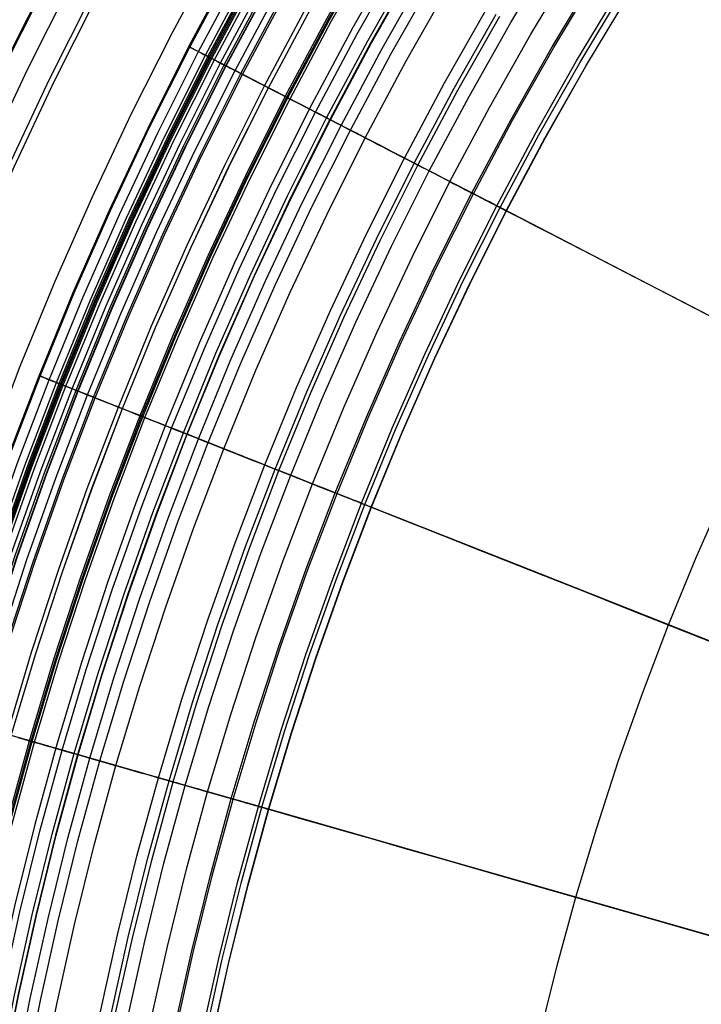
# Model space of a CAD drawing. Header units: millimetres. Extents: x -14 to 488, y -50 to 50.
# Tile 52 of 256: x 177.29 to 183.67, y 6.36 to 15.57. Entities that reach past the tile are written whole.
import ezdxf

# ---------------------------------------------------------------- set-up
doc = ezdxf.new("R2010")
doc.units = ezdxf.units.MM
doc.header["$MEASUREMENT"] = 0
doc.layers.add('Default', color=7, linetype='Continuous')

msp = doc.modelspace()

# ---------------------------------------------------------------- linework, layer by layer
at = {"layer": 'Default'}
for points in [[(176.0434, 5.883), (176.1966, 6.6592), (176.3694, 7.4371), (176.5621, 8.2159), (176.7749, 8.9949), (177.008, 9.7734), (177.2615, 10.5507), (177.5357, 11.3259), (177.8304, 12.0982), (178.1459, 12.867), (178.4821, 13.6313), (178.8389, 14.3905), (179.2163, 15.1435), (179.6142, 15.8898), (180.0324, 16.6283), (180.4708, 17.3584), (180.9289, 18.0792), (181.4067, 18.7899), (181.9037, 19.4897), (182.4196, 20.1779), (182.9539, 20.8536), (183.5062, 21.5163), (184.0761, 22.1651), (184.6629, 22.7993)], [(176.0471, 5.8823), (176.2003, 6.6585), (176.3731, 7.4362), (176.5658, 8.215), (176.7785, 8.9939), (177.0116, 9.7723), (177.2651, 10.5494), (177.5392, 11.3245), (177.834, 12.0968), (178.1494, 12.8655), (178.4855, 13.6298), (178.8423, 14.3888), (179.2197, 15.1418), (179.6176, 15.8879), (180.0357, 16.6264), (180.474, 17.3564), (180.9321, 18.0771), (181.4098, 18.7877), (181.9068, 19.4875), (182.4226, 20.1755), (182.9568, 20.8512), (183.5091, 21.5138), (184.0789, 22.1625), (184.6656, 22.7967)], [(174.2162, 6.2211), (174.3779, 7.0406), (174.5604, 7.8617), (174.7638, 8.6839), (174.9884, 9.5062), (175.2345, 10.3281), (175.5022, 11.1485), (175.7915, 11.9669), (176.1027, 12.7822), (176.4357, 13.5938), (176.7906, 14.4006), (177.1673, 15.202), (177.5657, 15.997), (177.9858, 16.7848), (178.4272, 17.5644), (178.8899, 18.3351), (179.3736, 19.096), (179.878, 19.8462), (180.4026, 20.585), (180.9472, 21.3115), (181.5113, 22.0249), (182.0943, 22.7244)], [(174.2251, 6.2195), (174.3867, 7.0387), (174.5691, 7.8597), (174.7725, 8.6816), (174.9971, 9.5037), (175.2431, 10.3254), (175.5107, 11.1456), (175.8, 11.9638), (176.1111, 12.7789), (176.444, 13.5902), (176.7988, 14.3969), (177.1754, 15.1981), (177.5737, 15.9929), (177.9936, 16.7804), (178.435, 17.5599), (178.8976, 18.3304), (179.3812, 19.0911), (179.8854, 19.8411), (180.4099, 20.5797), (180.9543, 21.306), (181.5182, 22.0192), (182.1012, 22.7185)], [(176.1392, 5.8653), (176.292, 6.6392), (176.4643, 7.4148), (176.6564, 8.1914), (176.8686, 8.9681), (177.101, 9.7443), (177.3538, 10.5193), (177.6271, 11.2922), (177.921, 12.0624), (178.2356, 12.8289), (178.5708, 13.591), (178.9266, 14.3479), (179.3029, 15.0988), (179.6996, 15.8428), (180.1166, 16.5792), (180.5536, 17.3072), (181.0105, 18.0259), (181.4869, 18.7345), (181.9824, 19.4323), (182.4968, 20.1184), (183.0295, 20.7922), (183.5802, 21.4529), (184.1484, 22.0998), (184.7335, 22.7322)], [(176.2002, 5.854), (176.3526, 6.6265), (176.5246, 7.4007), (176.7164, 8.1758), (176.9282, 8.9511), (177.1602, 9.7258), (177.4125, 10.4994), (177.6853, 11.2709), (177.9787, 12.0395), (178.2926, 12.8046), (178.6272, 13.5653), (178.9823, 14.3208), (179.3579, 15.0703), (179.7539, 15.813), (180.1702, 16.548), (180.6064, 17.2746), (181.0624, 17.9919), (181.5379, 18.6992), (182.0325, 19.3957), (182.5459, 20.0806), (183.0777, 20.7531), (183.6274, 21.4126), (184.1945, 22.0583), (184.7785, 22.6896)], [(176.2154, 5.8512), (176.3678, 6.6233), (176.5397, 7.3971), (176.7313, 8.1719), (176.943, 8.9468), (177.1749, 9.7212), (177.4271, 10.4944), (177.6998, 11.2655), (177.993, 12.0339), (178.3069, 12.7986), (178.6413, 13.5589), (178.9962, 14.3141), (179.3717, 15.0632), (179.7675, 15.8055), (180.1835, 16.5402), (180.6195, 17.2665), (181.0753, 17.9835), (181.5506, 18.6904), (182.045, 19.3866), (182.5581, 20.0712), (183.0897, 20.7434), (183.6391, 21.4026), (184.206, 22.048), (184.7897, 22.6789)], [(174.4277, 6.182), (174.5884, 6.9964), (174.7698, 7.8126), (174.9719, 8.6297), (175.1952, 9.447), (175.4398, 10.2638), (175.7058, 11.0793), (175.9934, 11.8927), (176.3027, 12.703), (176.6337, 13.5096), (176.9864, 14.3116), (177.3608, 15.1081), (177.7568, 15.8982), (178.1743, 16.6812), (178.613, 17.4561), (179.0729, 18.2221), (179.5537, 18.9783), (180.0549, 19.724), (180.5764, 20.4582), (181.1176, 21.1803), (181.6783, 21.8893), (182.2578, 22.5845)], [(183.6552, 22.5862), (183.0761, 21.927), (182.5141, 21.2532), (181.9697, 20.565), (181.4432, 19.8631), (180.9349, 19.1479), (180.4453, 18.4198), (179.9844, 17.6948), (179.5419, 16.9584), (179.1181, 16.2111), (178.7134, 15.4534), (178.3278, 14.6856), (177.9618, 13.9084), (177.6154, 13.1222), (177.2891, 12.3275), (176.9949, 11.557), (176.7194, 10.7796), (176.4629, 9.9958), (176.2254, 9.2059), (176.0071, 8.4106), (175.8082, 7.6102), (175.6286, 6.8052), (175.4687, 5.9961)], [(183.6552, 22.5862), (183.0761, 21.927), (182.5141, 21.2532), (181.9697, 20.565), (181.4432, 19.8631), (180.9349, 19.1479), (180.4453, 18.4198), (179.9844, 17.6948), (179.5419, 16.9584), (179.1181, 16.2111), (178.7134, 15.4534), (178.3278, 14.6856), (177.9618, 13.9084), (177.6154, 13.1222), (177.2891, 12.3275), (176.9949, 11.557), (176.7194, 10.7796), (176.4629, 9.9958), (176.2254, 9.2059), (176.0071, 8.4106), (175.8082, 7.6102), (175.6286, 6.8052), (175.4687, 5.9961)], [(176.4451, 5.8087), (176.5964, 6.5754), (176.7671, 7.3438), (176.9574, 8.113), (177.1676, 8.8825), (177.3979, 9.6515), (177.6483, 10.4192), (177.9191, 11.1849), (178.2102, 11.9479), (178.5218, 12.7072), (178.8539, 13.4622), (179.2064, 14.2121), (179.5792, 14.9559), (179.9722, 15.693), (180.3853, 16.4226), (180.8182, 17.1437), (181.2708, 17.8557), (181.7427, 18.5577), (182.2337, 19.2489), (182.7432, 19.9287), (183.271, 20.5962), (183.8166, 21.2507), (184.3794, 21.8916), (184.9591, 22.5181)], [(174.647, 6.1414), (174.8067, 6.9507), (174.9868, 7.7616), (175.1877, 8.5735), (175.4096, 9.3857), (175.6526, 10.1973), (175.9169, 11.0076), (176.2027, 11.8158), (176.51, 12.621), (176.8389, 13.4224), (177.1894, 14.2193), (177.5614, 15.0107), (177.9548, 15.7958), (178.3697, 16.5738), (178.8057, 17.3437), (179.2626, 18.1049), (179.7403, 18.8563), (180.2384, 19.5972), (180.7565, 20.3268), (181.2943, 21.0442), (181.8514, 21.7487), (182.4272, 22.4396)], [(174.6964, 6.1322), (174.8559, 6.9403), (175.0358, 7.7501), (175.2364, 8.5609), (175.4579, 9.3719), (175.7006, 10.1823), (175.9645, 10.9914), (176.2499, 11.7984), (176.5568, 12.6025), (176.8852, 13.4028), (177.2351, 14.1985), (177.6066, 14.9887), (177.9995, 15.7727), (178.4137, 16.5496), (178.8491, 17.3184), (179.3054, 18.0784), (179.7824, 18.8288), (180.2797, 19.5686), (180.7971, 20.2971), (181.3341, 21.0136), (181.8904, 21.7171), (182.4654, 22.4069)], [(175.6605, 5.9538), (175.8155, 6.7391), (175.9903, 7.5261), (176.1852, 8.314), (176.4005, 9.1021), (176.6363, 9.8897), (176.8928, 10.676), (177.1702, 11.4602), (177.4684, 12.2416), (177.7875, 13.0193), (178.1276, 13.7926), (178.4886, 14.5605), (178.8704, 15.3224), (179.273, 16.0773), (179.696, 16.8245), (180.1395, 17.5631), (180.603, 18.2923), (181.0863, 19.0112), (181.5891, 19.7192), (182.111, 20.4154), (182.6516, 21.0991), (183.2103, 21.7694), (183.7868, 22.4258)], [(175.6693, 5.9522), (175.8243, 6.7373), (175.9991, 7.524), (176.1939, 8.3117), (176.4092, 9.0996), (176.6449, 9.887), (176.9014, 10.6731), (177.1786, 11.4571), (177.4767, 12.2383), (177.7958, 13.0158), (178.1358, 13.7888), (178.4967, 14.5566), (178.8784, 15.3183), (179.2808, 16.073), (179.7038, 16.82), (180.1471, 17.5584), (180.6105, 18.2873), (181.0937, 19.0061), (181.5964, 19.7139), (182.1181, 20.4099), (182.6585, 21.0934), (183.2172, 21.7636), (183.7935, 22.4198)], [(176.4847, 5.8013), (176.6358, 6.5671), (176.8063, 7.3346), (176.9964, 8.1029), (177.2064, 8.8714), (177.4363, 9.6395), (177.6865, 10.4063), (177.9569, 11.171), (178.2477, 11.933), (178.5589, 12.6915), (178.8906, 13.4455), (179.2426, 14.1945), (179.615, 14.9374), (180.0075, 15.6736), (180.4201, 16.4022), (180.8526, 17.1225), (181.3046, 17.8336), (181.7759, 18.5347), (182.2662, 19.2251), (182.7752, 19.9041), (183.3023, 20.5708), (183.8472, 21.2245), (184.4094, 21.8646), (184.9883, 22.4903)], [(176.485, 5.8013), (176.6361, 6.5671), (176.8066, 7.3345), (176.9967, 8.1028), (177.2066, 8.8714), (177.4366, 9.6394), (177.6867, 10.4062), (177.9571, 11.1709), (178.248, 11.9329), (178.5592, 12.6914), (178.8908, 13.4454), (179.2429, 14.1943), (179.6152, 14.9373), (180.0078, 15.6735), (180.4203, 16.4021), (180.8528, 17.1224), (181.3048, 17.8335), (181.7761, 18.5346), (182.2664, 19.225), (182.7754, 19.9039), (183.3025, 20.5706), (183.8474, 21.2243), (184.4096, 21.8644), (184.9885, 22.4901)], [(175.7608, 5.9353), (175.9153, 6.7182), (176.0896, 7.5028), (176.2839, 8.2883), (176.4986, 9.074), (176.7337, 9.8592), (176.9894, 10.6431), (177.2659, 11.425), (177.5632, 12.204), (177.8814, 12.9794), (178.2204, 13.7503), (178.5803, 14.516), (178.961, 15.2756), (179.3623, 16.0282), (179.7841, 16.7731), (180.2262, 17.5095), (180.6884, 18.2365), (181.1702, 18.9533), (181.6715, 19.6591), (182.1918, 20.3532), (182.7307, 21.0348), (183.2878, 21.7031), (183.8626, 22.3575)], [(176.6596, 5.769), (176.8099, 6.5306), (176.9795, 7.2939), (177.1686, 8.0581), (177.3774, 8.8225), (177.6061, 9.5864), (177.8549, 10.349), (178.1239, 11.1097), (178.4131, 11.8676), (178.7226, 12.6219), (179.0525, 13.3719), (179.4026, 14.1168), (179.773, 14.8557), (180.1634, 15.5879), (180.5738, 16.3126), (181.0039, 17.029), (181.4535, 17.7363), (181.9222, 18.4336), (182.4099, 19.1203), (182.9161, 19.7956), (183.4404, 20.4586), (183.9824, 21.1089), (184.5415, 21.7455), (185.1173, 22.3678)], [(176.6754, 5.766), (176.8256, 6.5273), (176.9951, 7.2902), (177.1841, 8.0541), (177.3928, 8.8181), (177.6214, 9.5816), (177.8701, 10.3439), (178.1389, 11.1041), (178.428, 11.8616), (178.7374, 12.6156), (179.0671, 13.3652), (179.4171, 14.1098), (179.7872, 14.8483), (180.1775, 15.5802), (180.5876, 16.3046), (181.0175, 17.0206), (181.4669, 17.7275), (181.9354, 18.4245), (182.4229, 19.1108), (182.9288, 19.7858), (183.4529, 20.4485), (183.9946, 21.0984), (184.5534, 21.7347), (185.129, 22.3568)], [(176.6859, 5.7641), (176.836, 6.5252), (177.0055, 7.2878), (177.1944, 8.0514), (177.403, 8.8151), (177.6316, 9.5784), (177.8802, 10.3404), (178.1489, 11.1005), (178.4379, 11.8577), (178.7472, 12.6114), (179.0768, 13.3608), (179.4267, 14.1051), (179.7967, 14.8435), (180.1868, 15.5751), (180.5968, 16.2992), (181.0266, 17.015), (181.4758, 17.7216), (181.9442, 18.4184), (182.4315, 19.1046), (182.9373, 19.7793), (183.4611, 20.4418), (184.0026, 21.0915), (184.5613, 21.7276), (185.1367, 22.3494)], [(176.7085, 5.7599), (176.8585, 6.5204), (177.0279, 7.2826), (177.2166, 8.0456), (177.4251, 8.8088), (177.6535, 9.5716), (177.9019, 10.333), (178.1705, 11.0925), (178.4593, 11.8493), (178.7684, 12.6025), (179.0977, 13.3513), (179.4473, 14.0951), (179.8171, 14.8329), (180.207, 15.564), (180.6167, 16.2876), (181.0461, 17.0029), (181.495, 17.7091), (181.9631, 18.4054), (182.45, 19.091), (182.9555, 19.7652), (183.479, 20.4273), (184.0201, 21.0766), (184.5784, 21.7122), (185.1534, 22.3336)], [(175.8317, 5.9222), (175.9859, 6.7034), (176.1598, 7.4863), (176.3537, 8.2701), (176.5679, 9.0542), (176.8025, 9.8377), (177.0577, 10.6199), (177.3336, 11.4001), (177.6302, 12.1775), (177.9477, 12.9512), (178.2861, 13.7205), (178.6452, 14.4845), (179.0251, 15.2424), (179.4255, 15.9935), (179.8464, 16.7368), (180.2876, 17.4716), (180.7487, 18.197), (181.2296, 18.9123), (181.7298, 19.6166), (182.249, 20.3092), (182.7867, 20.9893), (183.3426, 21.6563), (183.9161, 22.3092)], [(175.8582, 5.9173), (176.0122, 6.6979), (176.186, 7.4801), (176.3798, 8.2633), (176.5938, 9.0468), (176.8282, 9.8296), (177.0832, 10.6113), (177.3589, 11.3908), (177.6553, 12.1676), (177.9725, 12.9407), (178.3106, 13.7093), (178.6695, 14.4727), (179.049, 15.2301), (179.4492, 15.9805), (179.8697, 16.7232), (180.3105, 17.4574), (180.7713, 18.1822), (181.2517, 18.8969), (181.7515, 19.6007), (182.2703, 20.2928), (182.8077, 20.9724), (183.3631, 21.6387), (183.9362, 22.2912)], [(175.8716, 5.9148), (176.0256, 6.6951), (176.1993, 7.477), (176.393, 8.2599), (176.6069, 9.043), (176.8412, 9.8256), (177.0961, 10.6069), (177.3717, 11.3861), (177.668, 12.1625), (177.9851, 12.9353), (178.323, 13.7037), (178.6817, 14.4668), (179.0611, 15.2238), (179.4611, 15.9739), (179.8815, 16.7163), (180.3221, 17.4502), (180.7827, 18.1748), (181.2629, 18.8892), (181.7625, 19.5927), (182.2811, 20.2845), (182.8182, 20.9638), (183.3735, 21.6299), (183.9463, 22.2821)], [(175.8842, 5.9124), (176.0381, 6.6925), (176.2118, 7.4741), (176.4054, 8.2567), (176.6193, 9.0395), (176.8535, 9.8217), (177.1083, 10.6028), (177.3837, 11.3817), (177.6799, 12.1578), (177.9969, 12.9303), (178.3347, 13.6984), (178.6933, 14.4612), (179.0725, 15.2179), (179.4723, 15.9677), (179.8926, 16.7099), (180.333, 17.4435), (180.7934, 18.1678), (181.2735, 18.8819), (181.7729, 19.5851), (182.2913, 20.2766), (182.8282, 20.9557), (183.3832, 21.6215), (183.9558, 22.2735)], [(175.8974, 5.91), (176.0512, 6.6897), (176.2248, 7.471), (176.4184, 8.2533), (176.6321, 9.0358), (176.8663, 9.8178), (177.1209, 10.5984), (177.3963, 11.3771), (177.6923, 12.1529), (178.0092, 12.9251), (178.3469, 13.6928), (178.7053, 14.4553), (179.0844, 15.2118), (179.4841, 15.9613), (179.9041, 16.7031), (180.3444, 17.4365), (180.8046, 18.1604), (181.2845, 18.8743), (181.7837, 19.5772), (182.3019, 20.2685), (182.8386, 20.9472), (183.3934, 21.6128), (183.9658, 22.2645)], [(175.9252, 5.9049), (176.0789, 6.6839), (176.2524, 7.4646), (176.4458, 8.2462), (176.6593, 9.028), (176.8933, 9.8093), (177.1477, 10.5893), (177.4228, 11.3673), (177.7187, 12.1425), (178.0353, 12.914), (178.3727, 13.6811), (178.7308, 14.443), (179.1096, 15.1988), (179.5089, 15.9477), (179.9286, 16.6889), (180.3685, 17.4216), (180.8283, 18.145), (181.3078, 18.8582), (181.8066, 19.5605), (182.3243, 20.2512), (182.8606, 20.9294), (183.4149, 21.5944), (183.9868, 22.2456)], [(175.9873, 5.8934), (176.1407, 6.6709), (176.3138, 7.4501), (176.5068, 8.2303), (176.72, 9.0106), (176.9535, 9.7905), (177.2075, 10.569), (177.4821, 11.3455), (177.7773, 12.1192), (178.0934, 12.8893), (178.4301, 13.655), (178.7875, 14.4154), (179.1656, 15.1698), (179.5642, 15.9173), (179.9831, 16.6571), (180.4222, 17.3884), (180.8811, 18.1104), (181.3597, 18.8223), (181.8576, 19.5233), (182.3743, 20.2127), (182.9096, 20.8896), (183.4628, 21.5534), (184.0337, 22.2033)], [(176.0262, 5.8862), (176.1794, 6.6628), (176.3523, 7.4411), (176.5451, 8.2203), (176.758, 8.9998), (176.9912, 9.7787), (177.2449, 10.5563), (177.5192, 11.3319), (177.8141, 12.1047), (178.1297, 12.8739), (178.4661, 13.6386), (178.8231, 14.3981), (179.2007, 15.1516), (179.5988, 15.8982), (180.0173, 16.6372), (180.4558, 17.3676), (180.9142, 18.0888), (181.3923, 18.7998), (181.8895, 19.5), (182.4057, 20.1886), (182.9403, 20.8647), (183.4929, 21.5277), (184.063, 22.1768)], [(185.3162, 22.2187), (184.746, 21.6025), (184.1919, 20.9718), (183.6542, 20.3271), (183.1332, 19.6687), (182.6295, 18.9971), (182.1432, 18.3127), (181.6747, 17.616), (181.2337, 16.9224), (180.8103, 16.2178), (180.4048, 15.5028), (180.0175, 14.7777), (179.6486, 14.0431), (179.2984, 13.2995), (178.967, 12.5472), (178.6548, 11.7868), (178.3733, 11.0496), (178.1097, 10.3058), (177.8642, 9.5558), (177.637, 8.8001), (177.4282, 8.0391), (177.2378, 7.2732), (177.066, 6.503), (176.913, 5.7289)], [(183.296, 19.8782), (182.8726, 19.3258), (182.4612, 18.7644), (182.0618, 18.1944), (181.6747, 17.616), (181.2337, 16.9224), (180.8103, 16.2178), (180.4048, 15.5028), (180.0175, 14.7777), (179.6486, 14.0431), (179.2984, 13.2995), (178.967, 12.5472), (178.6548, 11.7868), (178.3733, 11.0496), (178.1097, 10.3058), (177.8642, 9.5558), (177.637, 8.8001), (177.4282, 8.0391), (177.2378, 7.2732), (177.066, 6.503), (176.913, 5.7289)], [(182.1604, 6.0779), (182.3188, 6.7179), (182.4937, 7.3582), (182.6852, 7.998), (182.8936, 8.6368), (183.1189, 9.2739), (183.3612, 9.9087), (183.6204, 10.5405), (183.8967, 11.1687), (184.19, 11.7926), (184.5002, 12.4115), (184.8272, 13.0248), (185.1709, 13.6318), (185.5311, 14.2318), (185.9077, 14.8242), (186.3004, 15.4083), (186.7088, 15.9834), (187.1328, 16.549), (187.5719, 17.1044), (188.0259, 17.649), (188.4942, 18.1822), (188.9765, 18.7035)], [(182.1604, 6.0779), (182.3188, 6.7179), (182.4937, 7.3582), (182.6852, 7.998), (182.8936, 8.6368), (183.1189, 9.2739), (183.3612, 9.9087), (183.6204, 10.5405), (183.8967, 11.1687), (184.19, 11.7926), (184.5002, 12.4115), (184.8272, 13.0248), (185.1709, 13.6318), (185.5311, 14.2318), (185.9077, 14.8242), (186.3004, 15.4083), (186.7088, 15.9834), (187.1328, 16.549), (187.5719, 17.1044), (188.0259, 17.649), (188.4942, 18.1822), (188.9765, 18.7035)], [(178.295, 6.2193), (178.4567, 6.9472), (178.637, 7.676), (178.8362, 8.405), (179.0543, 9.1335), (179.2916, 9.8608), (179.5481, 10.5862), (179.8239, 11.309), (180.1192, 12.0284), (180.4337, 12.7437), (180.7677, 13.4541), (181.1208, 14.1588), (181.4932, 14.8571), (181.8846, 15.5482), (182.2947, 16.2314)], [(176.9722, 5.7111), (177.1211, 6.4654), (177.289, 7.2213), (177.4762, 7.978), (177.683, 8.735), (177.9095, 9.4915), (178.1559, 10.2467), (178.4223, 11), (178.7087, 11.7505), (179.0152, 12.4976), (179.3419, 13.2403), (179.6886, 13.9779), (180.0554, 14.7097), (180.442, 15.4348), (180.8484, 16.1525)], [(177.0883, 5.6896), (177.2366, 6.4412), (177.4039, 7.1943), (177.5905, 7.9483), (177.7965, 8.7025), (178.0222, 9.4563), (178.2677, 10.2088), (178.5331, 10.9593), (178.8185, 11.7071), (179.1239, 12.4514), (179.4494, 13.1914), (179.7948, 13.9264), (180.1602, 14.6555), (180.5455, 15.378), (180.9504, 16.093)], [(180.9794, 16.0761), (180.575, 15.3618), (180.1901, 14.64), (179.8251, 13.9117), (179.48, 13.1775), (179.1548, 12.4382), (178.8497, 11.6947), (178.5646, 10.9477), (178.2995, 10.1979), (178.0543, 9.4462), (177.8289, 8.6933), (177.623, 7.9398), (177.4367, 7.1866), (177.2695, 6.4343), (177.1214, 5.6835)], [(177.127, 5.6825), (177.2751, 6.4331), (177.4423, 7.1853), (177.6286, 7.9384), (177.8344, 8.6917), (178.0598, 9.4445), (178.305, 10.1961), (178.57, 10.9457), (178.8551, 11.6926), (179.1601, 12.436), (179.4852, 13.1751), (179.8303, 13.9092), (180.1952, 14.6374), (180.58, 15.359), (180.9844, 16.0732)], [(178.5082, 6.1745), (178.6688, 6.8974), (178.8479, 7.6211), (179.0456, 8.345), (179.2623, 9.0685), (179.4979, 9.7907), (179.7526, 10.5111), (180.0265, 11.2288), (180.3197, 11.9432), (180.6321, 12.6535), (180.9636, 13.3589), (181.3144, 14.0587), (181.6841, 14.7522), (182.0728, 15.4385), (182.4801, 16.1169)], [(177.2381, 5.6619), (177.3857, 6.4099), (177.5522, 7.1595), (177.7379, 7.9099), (177.943, 8.6606), (178.1676, 9.4108), (178.4119, 10.1597), (178.6761, 10.9067), (178.9601, 11.651), (179.2641, 12.3918), (179.588, 13.1283), (179.9319, 13.8598), (180.2956, 14.5855), (180.679, 15.3046), (181.082, 16.0163)], [(177.3337, 5.6442), (177.4809, 6.3899), (177.6469, 7.1373), (177.832, 7.8854), (178.0365, 8.6339), (178.2604, 9.3818), (178.504, 10.1285), (178.7673, 10.8732), (179.0505, 11.6152), (179.3536, 12.3538), (179.6766, 13.0881), (180.0194, 13.8174), (180.382, 14.5408), (180.7642, 15.2577), (181.166, 15.9673)], [(178.7341, 6.1272), (178.8934, 6.8447), (179.0712, 7.563), (179.2675, 8.2815), (179.4825, 8.9996), (179.7163, 9.7165), (179.9692, 10.4315), (180.241, 11.1439), (180.532, 11.853), (180.8421, 12.558), (181.1712, 13.2581), (181.5193, 13.9528), (181.8863, 14.641), (182.2721, 15.3223), (182.6764, 15.9956)], [(178.7509, 6.1237), (178.9102, 6.8407), (179.0879, 7.5587), (179.284, 8.2768), (179.4989, 8.9945), (179.7326, 9.7109), (179.9853, 10.4255), (180.2571, 11.1376), (180.5479, 11.8462), (180.8578, 12.5508), (181.1867, 13.2506), (181.5346, 13.9448), (181.9014, 14.6327), (182.287, 15.3136), (182.691, 15.9866)], [(177.4886, 5.6156), (177.635, 6.3576), (177.8002, 7.1013), (177.9844, 7.8458), (178.1879, 8.5905), (178.4107, 9.3348), (178.6531, 10.0778), (178.9151, 10.8189), (179.1969, 11.5572), (179.4985, 12.2922), (179.8199, 13.0229), (180.161, 13.7486), (180.5218, 14.4685), (180.9022, 15.1819), (181.302, 15.8879)], [(178.992, 6.0731), (179.15, 6.7845), (179.3262, 7.4966), (179.5208, 8.209), (179.734, 8.9209), (179.9658, 9.6317), (180.2165, 10.3406), (180.4861, 11.0469), (180.7746, 11.7499), (181.082, 12.4489), (181.4083, 13.1431), (181.7534, 13.8317), (182.1173, 14.5141), (182.4997, 15.1895), (182.9006, 15.8571)], [(179.0251, 6.0662), (179.183, 6.7767), (179.359, 7.4881), (179.5534, 8.1997), (179.7663, 8.9108), (179.9979, 9.6208), (180.2483, 10.3289), (180.5176, 11.0344), (180.8057, 11.7366), (181.1128, 12.4348), (181.4387, 13.1283), (181.7835, 13.8162), (182.147, 14.4978), (182.529, 15.1724), (182.9294, 15.8393)], [(179.0891, 6.0528), (179.2466, 6.7618), (179.4223, 7.4716), (179.6162, 8.1817), (179.8287, 8.8913), (180.0598, 9.5998), (180.3097, 10.3063), (180.5784, 11.0104), (180.8659, 11.7111), (181.1723, 12.4078), (181.4976, 13.0997), (181.8416, 13.7861), (182.2043, 14.4663), (182.5855, 15.1395), (182.985, 15.805)], [(179.0908, 6.0524), (179.2483, 6.7614), (179.424, 7.4712), (179.6179, 8.1812), (179.8304, 8.8908), (180.0615, 9.5992), (180.3113, 10.3057), (180.58, 11.0097), (180.8675, 11.7104), (181.1739, 12.407), (181.4991, 13.0989), (181.8431, 13.7853), (182.2058, 14.4655), (182.587, 15.1386), (182.9865, 15.804)], [(178.0386, 6.273), (178.2017, 7.007), (178.3835, 7.7419), (178.5843, 8.4771), (178.8043, 9.2117), (179.0436, 9.9451), (179.3022, 10.6766), (179.5804, 11.4054), (179.8781, 12.1309), (180.1953, 12.8521), (180.532, 13.5685), (180.8882, 14.2791), (181.2636, 14.9833), (181.6583, 15.6802)], [(178.1403, 6.2517), (178.3029, 6.9833), (178.4841, 7.7158), (178.6842, 8.4485), (178.9035, 9.1807), (179.1419, 9.9117), (179.3998, 10.6408), (179.677, 11.3672), (179.9737, 12.0902), (180.2899, 12.8091), (180.6255, 13.5231), (180.9805, 14.2314), (181.3547, 14.9332), (181.748, 15.6279)], [(178.1785, 6.2437), (178.3409, 6.9744), (178.5219, 7.7059), (178.7218, 8.4377), (178.9407, 9.169), (179.1789, 9.8991), (179.4364, 10.6273), (179.7133, 11.3528), (180.0096, 12.075), (180.3254, 12.793), (180.6606, 13.506), (181.0151, 14.2135), (181.3889, 14.9144), (181.7818, 15.6082)]]:
    msp.add_lwpolyline(points, dxfattribs=at)
at = {"layer": 'Default', "extrusion": (0.368098, 0.929787, 0)}
for points in [[(-161.7722, 22.2174), (-161.7718, 22.1869), (-161.7707, 22.1561), (-161.7689, 22.125), (-161.7662, 22.0937), (-161.7628, 22.0623), (-161.7586, 22.0306), (-161.7535, 21.9988), (-161.7476, 21.9669), (-161.7409, 21.9349), (-161.7333, 21.9028), (-161.7248, 21.8707), (-161.7155, 21.8386), (-161.7052, 21.8065), (-161.6941, 21.7745), (-161.682, 21.7425), (-161.669, 21.7107), (-161.6552, 21.679), (-161.6404, 21.6474), (-161.6247, 21.6161), (-161.6081, 21.5851), (-161.5906, 21.5543), (-161.5722, 21.5239), (-161.5529, 21.4938), (-161.5327, 21.4641), (-161.5117, 21.4347), (-161.4899, 21.4059), (-161.4672, 21.3775), (-161.4437, 21.3497), (-161.4194, 21.3223), (-161.3943, 21.2956), (-161.3685, 21.2694), (-161.342, 21.2439), (-161.3147, 21.219), (-161.2868, 21.1948), (-161.2583, 21.1713), (-161.2291, 21.1486), (-161.1994, 21.1265), (-161.1692, 21.1053), (-161.1384, 21.0848), (-161.1071, 21.0651), (-161.0754, 21.0462), (-161.0433, 21.0281), (-161.0108, 21.0109), (-160.978, 20.9945), (-160.9449, 20.9789), (-160.9115, 20.9642), (-160.8778, 20.9503), (-160.844, 20.9373), (-160.8101, 20.9252), (-160.776, 20.9139), (-160.7418, 20.9034), (-160.7075, 20.8938), (-160.6733, 20.885), (-160.639, 20.8771), (-160.6048, 20.87), (-160.5706, 20.8636), (-160.5366, 20.8581), (-160.5027, 20.8534), (-160.4689, 20.8494), (-160.4353, 20.8462), (-160.402, 20.8438), (-160.3688, 20.842), (-160.336, 20.841), (-160.3034, 20.8407), (-160.2708, 20.841), (-160.2379, 20.842), (-160.2048, 20.8438), (-160.1714, 20.8462), (-160.1378, 20.8494), (-160.1041, 20.8534), (-160.0701, 20.8581), (-160.0361, 20.8636), (-160.002, 20.87), (-159.9677, 20.8771), (-159.9335, 20.885), (-159.8992, 20.8938), (-159.865, 20.9034), (-159.8308, 20.9139), (-159.7967, 20.9252), (-159.7627, 20.9373), (-159.7289, 20.9503), (-159.6953, 20.9642), (-159.6619, 20.9789), (-159.6288, 20.9945), (-159.5959, 21.0109), (-159.5634, 21.0281), (-159.5313, 21.0462), (-159.4996, 21.0651), (-159.4684, 21.0848), (-159.4376, 21.1053), (-159.4073, 21.1265), (-159.3776, 21.1486), (-159.3484, 21.1713), (-159.3199, 21.1948), (-159.292, 21.219), (-159.2648, 21.2439), (-159.2382, 21.2694), (-159.2124, 21.2956), (-159.1874, 21.3223), (-159.1631, 21.3497), (-159.1396, 21.3775), (-159.1169, 21.4059), (-159.095, 21.4347), (-159.074, 21.4641), (-159.0538, 21.4938), (-159.0346, 21.5239), (-159.0162, 21.5543), (-158.9987, 21.5851), (-158.9821, 21.6161), (-158.9664, 21.6474), (-158.9516, 21.679), (-158.9377, 21.7107), (-158.9247, 21.7425), (-158.9127, 21.7745), (-158.9015, 21.8065), (-158.8913, 21.8386), (-158.8819, 21.8707), (-158.8734, 21.9028), (-158.8658, 21.9349), (-158.8591, 21.9669), (-158.8532, 21.9988), (-158.8482, 22.0306), (-158.8439, 22.0623), (-158.8405, 22.0937), (-158.8379, 22.125), (-158.836, 22.1561), (-158.8349, 22.1869), (-158.8346, 22.2174)], [(-158.8346, 22.2174), (-158.8349, 22.248), (-158.836, 22.2788), (-158.8379, 22.3099), (-158.8405, 22.3411), (-158.8439, 22.3726), (-158.8482, 22.4043), (-158.8532, 22.436), (-158.8591, 22.468), (-158.8658, 22.5), (-158.8734, 22.532), (-158.8819, 22.5641), (-158.8913, 22.5963), (-158.9015, 22.6284), (-158.9127, 22.6604), (-158.9247, 22.6924), (-158.9377, 22.7242), (-158.9516, 22.7559), (-158.9664, 22.7874), (-158.9821, 22.8187), (-158.9987, 22.8498), (-159.0162, 22.8806), (-159.0346, 22.911), (-159.0538, 22.9411), (-159.074, 22.9708), (-159.095, 23.0001), (-159.1169, 23.029), (-159.1396, 23.0574), (-159.1631, 23.0852), (-159.1874, 23.1125), (-159.2124, 23.1393), (-159.2382, 23.1654), (-159.2648, 23.191), (-159.292, 23.2158), (-159.3199, 23.24), (-159.3484, 23.2635), (-159.3776, 23.2863), (-159.4073, 23.3083), (-159.4376, 23.3296), (-159.4684, 23.3501), (-159.4996, 23.3698), (-159.5313, 23.3887), (-159.5634, 23.4068), (-159.5959, 23.424), (-159.6288, 23.4404), (-159.6619, 23.456), (-159.6953, 23.4707), (-159.7289, 23.4845), (-159.7627, 23.4975), (-159.7967, 23.5097), (-159.8308, 23.521), (-159.865, 23.5315), (-159.8992, 23.5411), (-159.9335, 23.5498), (-159.9677, 23.5578), (-160.002, 23.5649), (-160.0361, 23.5712), (-160.0701, 23.5767), (-160.1041, 23.5815), (-160.1378, 23.5854), (-160.1714, 23.5886), (-160.2048, 23.5911), (-160.2379, 23.5928), (-160.2708, 23.5939), (-160.3034, 23.5942), (-160.336, 23.5939), (-160.3688, 23.5928), (-160.402, 23.5911), (-160.4353, 23.5886), (-160.4689, 23.5854), (-160.5027, 23.5815), (-160.5366, 23.5767), (-160.5706, 23.5712), (-160.6048, 23.5649), (-160.639, 23.5578), (-160.6733, 23.5498), (-160.7075, 23.5411), (-160.7418, 23.5315), (-160.776, 23.521), (-160.8101, 23.5097), (-160.844, 23.4975), (-160.8778, 23.4845), (-160.9115, 23.4707), (-160.9449, 23.456), (-160.978, 23.4404), (-161.0108, 23.424), (-161.0433, 23.4068), (-161.0754, 23.3887), (-161.1071, 23.3698), (-161.1384, 23.3501), (-161.1692, 23.3296), (-161.1994, 23.3083), (-161.2291, 23.2863), (-161.2583, 23.2635), (-161.2868, 23.24), (-161.3147, 23.2158), (-161.342, 23.191), (-161.3685, 23.1654), (-161.3943, 23.1393), (-161.4194, 23.1125), (-161.4437, 23.0852), (-161.4672, 23.0574), (-161.4899, 23.029), (-161.5117, 23.0001), (-161.5327, 22.9708), (-161.5529, 22.9411), (-161.5722, 22.911), (-161.5906, 22.8806), (-161.6081, 22.8498), (-161.6247, 22.8187), (-161.6404, 22.7874), (-161.6552, 22.7559), (-161.669, 22.7242), (-161.682, 22.6924), (-161.6941, 22.6604), (-161.7052, 22.6284), (-161.7155, 22.5963), (-161.7248, 22.5641), (-161.7333, 22.532), (-161.7409, 22.5), (-161.7476, 22.468), (-161.7535, 22.436), (-161.7586, 22.4043), (-161.7628, 22.3726), (-161.7662, 22.3411), (-161.7689, 22.3099), (-161.7707, 22.2788), (-161.7718, 22.248), (-161.7722, 22.2174)]]:
    msp.add_lwpolyline(points, dxfattribs=at)
at = {"layer": 'Default'}
for points in [[(180.1901, 14.64, 24.8577), (180.2483, 14.6099, 24.8387), (180.3058, 14.5802, 24.8179), (180.3626, 14.5508, 24.7953), (180.4187, 14.5219, 24.7711), (180.4739, 14.4933, 24.7452), (180.5283, 14.4652, 24.7178), (180.5818, 14.4375, 24.6889), (180.6343, 14.4104, 24.6585), (180.6858, 14.3837, 24.6268), (180.7363, 14.3576, 24.5938), (180.7858, 14.332, 24.5595), (180.8341, 14.3071, 24.524), (180.8812, 14.2827, 24.4873), (180.9271, 14.259, 24.4496), (180.9718, 14.2359, 24.4108), (181.0151, 14.2135, 24.3711), (181.0571, 14.1917, 24.3305), (181.0978, 14.1707, 24.289), (181.1371, 14.1504, 24.2467), (181.1752, 14.1307, 24.2037), (181.2119, 14.1117, 24.1601), (181.2473, 14.0934, 24.1159), (181.2815, 14.0757, 24.0711), (181.3144, 14.0587, 24.0259), (181.346, 14.0424, 23.9802), (181.3765, 14.0266, 23.9342), (181.4057, 14.0115, 23.8879), (181.4337, 13.997, 23.8412), (181.4606, 13.9831, 23.7943), (181.4864, 13.9698, 23.7472), (181.511, 13.957, 23.6999), (181.5346, 13.9448, 23.6525), (181.5572, 13.9332, 23.6049), (181.5787, 13.9221, 23.5572), (181.5992, 13.9115, 23.5094), (181.6187, 13.9014, 23.4616), (181.6372, 13.8918, 23.4137), (181.6548, 13.8827, 23.3657), (181.6714, 13.8741, 23.3176), (181.6872, 13.866, 23.2695), (181.7021, 13.8583, 23.2214), (181.7161, 13.851, 23.1732), (181.7293, 13.8442, 23.1251), (181.7417, 13.8378, 23.0769), (181.7641, 13.8262, 22.9805), (181.7835, 13.8162, 22.8843), (181.8001, 13.8076, 22.7881), (181.8139, 13.8004, 22.6922), (181.8251, 13.7947, 22.5964), (181.8336, 13.7903, 22.5007), (181.8396, 13.7872, 22.4053), (181.8431, 13.7853, 22.31), (181.8443, 13.7847, 22.2148), (181.8431, 13.7853, 22.1199), (181.8397, 13.7871, 22.0251), (181.8341, 13.79, 21.9305), (181.8262, 13.7941, 21.8361), (181.816, 13.7993, 21.742), (181.8037, 13.8057, 21.648), (181.7891, 13.8132, 21.5543), (181.7724, 13.8219, 21.4608), (181.7534, 13.8317, 21.3677), (181.7323, 13.8427, 21.2748), (181.7089, 13.8548, 21.1822), (181.6832, 13.868, 21.09), (181.6552, 13.8825, 20.9981), (181.6249, 13.8982, 20.9067), (181.5921, 13.9151, 20.8157), (181.557, 13.9333, 20.7252), (181.5193, 13.9528, 20.6352), (181.4792, 13.9735, 20.5457), (181.4364, 13.9956, 20.4569), (181.391, 14.0191, 20.3689), (181.3428, 14.044, 20.2816), (181.2918, 14.0704, 20.1953), (181.2378, 14.0983, 20.1099), (181.1809, 14.1278, 20.0257), (181.1208, 14.1588, 19.9426), (181.0577, 14.1915, 19.8609), (180.9912, 14.2258, 19.7806), (180.9568, 14.2436, 19.7411), (180.9215, 14.2618, 19.702), (180.8854, 14.2805, 19.6634), (180.8485, 14.2996, 19.6253), (180.8107, 14.3191, 19.5877), (180.7721, 14.3391, 19.5507), (180.7326, 14.3596, 19.5143), (180.6922, 14.3804, 19.4784), (180.6509, 14.4018, 19.4432), (180.6088, 14.4236, 19.4086), (180.5658, 14.4458, 19.3747), (180.5059, 14.4768, 19.3294), (180.4897, 14.4852, 19.3166), (180.473, 14.4937, 19.3029), (180.456, 14.5026, 19.2883), (180.4384, 14.5116, 19.2726), (180.4203, 14.521, 19.2558), (180.382, 14.5408, 19.2183), (180.3405, 14.5623, 19.175), (180.2956, 14.5855, 19.1253), (180.2471, 14.6106, 19.069), (180.1952, 14.6374, 19.0055), (180.1416, 14.6651, 18.9373), (180.0894, 14.6921, 18.8682), (180.0382, 14.7186, 18.797), (179.9878, 14.7446, 18.7226), (179.9378, 14.7705, 18.6436), (179.8879, 14.7963, 18.5591), (179.8378, 14.8222, 18.4678), (179.7872, 14.8483, 18.3684), (179.7359, 14.8749, 18.26), (179.684, 14.9017, 18.1415), (179.6317, 14.9288, 18.0118), (179.5792, 14.9559, 17.87), (179.5266, 14.9831, 17.7151), (179.4744, 15.0101, 17.5462), (179.4226, 15.0369, 17.3627), (179.3717, 15.0632, 17.1636), (179.3218, 15.089, 16.9483), (179.2733, 15.1141, 16.7161), (179.2264, 15.1384, 16.4664), (179.1813, 15.1617, 16.1986), (179.1384, 15.1839, 15.912), (179.0978, 15.2048, 15.6061), (179.0251, 15.2424, 14.9339), (178.965, 15.2735, 14.177), (178.9195, 15.297, 13.3305), (178.89, 15.3123, 12.3895), (178.8704, 15.3224, 5.7896), (178.8718, 15.3217, 5.6241), (178.8762, 15.3194, 5.4622), (178.8834, 15.3157, 5.3039), (178.8935, 15.3105, 5.1493), (178.9063, 15.3038, 4.9982), (178.9219, 15.2958, 4.8508), (178.9401, 15.2863, 4.707), (178.961, 15.2756, 4.5668), (178.9844, 15.2634, 4.4302), (179.0104, 15.25, 4.2971), (179.0388, 15.2353, 4.1676), (179.0697, 15.2194, 4.0416), (179.1029, 15.2022, 3.919), (179.1385, 15.1838, 3.7997), (179.1763, 15.1642, 3.6838), (179.2163, 15.1435, 3.5711), (179.2585, 15.1217, 3.4617), (179.3029, 15.0988, 3.3554), (179.3495, 15.0747, 3.2521), (179.3982, 15.0495, 3.1517), (179.4492, 15.0232, 3.0541), (179.5023, 14.9957, 2.9593), (179.5575, 14.9671, 2.8671), (179.615, 14.9374, 2.7774), (179.6746, 14.9066, 2.69), (179.7366, 14.8746, 2.6051), (179.8008, 14.8413, 2.5223), (179.8675, 14.8068, 2.4417), (179.9367, 14.7711, 2.3632), (180.0085, 14.7339, 2.2867), (180.083, 14.6954, 2.2121), (180.1602, 14.6555, 2.1394), (180.2403, 14.6141, 2.0684), (180.3233, 14.5712, 1.9992), (180.4094, 14.5267, 1.9318), (180.4985, 14.4806, 1.8661), (180.5909, 14.4328, 1.8021), (180.6865, 14.3834, 1.74), (180.7856, 14.3321, 1.6796), (180.8882, 14.2791, 1.621), (180.9943, 14.2242, 1.5642), (181.1041, 14.1675, 1.5092), (181.2175, 14.1088, 1.4561), (181.3347, 14.0482, 1.405), (181.4556, 13.9857, 1.3559), (181.5804, 13.9212, 1.3088), (181.709, 13.8547, 1.2638), (181.8416, 13.7861, 1.2211), (181.9781, 13.7155, 1.1805), (182.1186, 13.6429, 1.1423), (182.263, 13.5682, 1.1063), (182.4114, 13.4915, 1.0728), (182.5638, 13.4127, 1.0416), (182.7201, 13.3319, 1.013), (183.0446, 13.1641, 0.9632), (183.3849, 12.9882, 0.9239), (183.7409, 12.8041, 0.8955)], [(187.4307, 10.8963, 101.4066), (183.351, 13.0057, 76.8205), (181.9842, 13.7124, 67.1065), (180.9805, 14.2314, 58.875), (180.2691, 14.5992, 51.8783), (179.7967, 14.8435, 46.0296), (179.3029, 15.0988, 37.0252), (179.0611, 15.2238, 30.0773), (179.0408, 15.2343, 28.9443), (179.0399, 15.2348, 28.4238), (179.049, 15.2301, 27.9372), (179.0582, 15.2253, 27.7073), (179.0707, 15.2189, 27.487), (179.0865, 15.2107, 27.2763), (179.1059, 15.2007, 27.0759), (179.1288, 15.1888, 26.8859), (179.1553, 15.1751, 26.7068), (179.17, 15.1675, 26.6215), (179.1856, 15.1594, 26.539), (179.2022, 15.1509, 26.4594), (179.2197, 15.1418, 26.3827), (179.2383, 15.1322, 26.3083), (179.2579, 15.122, 26.2357), (179.2786, 15.1113, 26.1648), (179.3002, 15.1002, 26.0956), (179.3228, 15.0885, 26.0282), (179.3462, 15.0764, 25.9625), (179.3704, 15.0639, 25.8986), (179.3954, 15.051, 25.8366), (179.421, 15.0377, 25.7763), (179.4473, 15.0241, 25.7179), (179.4742, 15.0102, 25.6614), (179.5015, 14.9961, 25.6068), (179.5294, 14.9817, 25.554), (179.5577, 14.9671, 25.5031), (179.5863, 14.9523, 25.4542), (179.6152, 14.9373, 25.4072), (179.6444, 14.9222, 25.3622), (179.6737, 14.907, 25.3192), (179.7031, 14.8918, 25.2781), (179.7326, 14.8766, 25.2389), (179.7619, 14.8615, 25.2018), (179.7911, 14.8464, 25.1666), (179.82, 14.8314, 25.1334), (179.8486, 14.8166, 25.1021), (179.8768, 14.8021, 25.0728), (179.9044, 14.7878, 25.0455), (179.9315, 14.7737, 25.0202), (179.958, 14.7601, 24.9968), (179.9836, 14.7468, 24.9754), (180.0085, 14.7339, 24.956), (180.0324, 14.7216, 24.9385), (180.044, 14.7156, 24.9305), (180.0554, 14.7097, 24.923), (180.0912, 14.6912, 24.9005), (180.0987, 14.6873, 24.8961), (180.1059, 14.6836, 24.8921), (180.1129, 14.68, 24.8884), (180.1199, 14.6764, 24.8849), (180.1269, 14.6727, 24.8816), (180.1342, 14.6689, 24.8784), (180.1419, 14.665, 24.8752), (180.15, 14.6608, 24.872), (180.1901, 14.64, 24.8577)], [(178.8497, 11.6947, 24.8577), (178.9106, 11.6706, 24.8387), (178.9708, 11.6468, 24.8179), (179.0303, 11.6232, 24.7953), (179.089, 11.6, 24.7711), (179.1468, 11.5771, 24.7452), (179.2037, 11.5546, 24.7178), (179.2597, 11.5324, 24.6889), (179.3146, 11.5106, 24.6585), (179.3686, 11.4893, 24.6268), (179.4215, 11.4684, 24.5938), (179.4732, 11.4479, 24.5595), (179.5238, 11.4279, 24.524), (179.5731, 11.4083, 24.4873), (179.6212, 11.3893, 24.4496), (179.6679, 11.3708, 24.4108), (179.7133, 11.3528, 24.3711), (179.7573, 11.3354, 24.3305), (179.7998, 11.3186, 24.289), (179.841, 11.3023, 24.2467), (179.8808, 11.2865, 24.2037), (179.9192, 11.2713, 24.1601), (179.9563, 11.2566, 24.1159), (179.9921, 11.2425, 24.0711), (180.0265, 11.2288, 24.0259), (180.0596, 11.2157, 23.9802), (180.0915, 11.2031, 23.9342), (180.1221, 11.191, 23.8879), (180.1514, 11.1794, 23.8412), (180.1796, 11.1682, 23.7943), (180.2066, 11.1575, 23.7472), (180.2324, 11.1473, 23.6999), (180.2571, 11.1376, 23.6525), (180.2806, 11.1282, 23.6049), (180.3031, 11.1193, 23.5572), (180.3246, 11.1108, 23.5094), (180.345, 11.1027, 23.4616), (180.3644, 11.0951, 23.4137), (180.3828, 11.0878, 23.3657), (180.4003, 11.0809, 23.3176), (180.4168, 11.0743, 23.2695), (180.4323, 11.0682, 23.2214), (180.447, 11.0623, 23.1732), (180.4608, 11.0569, 23.1251), (180.4738, 11.0517, 23.0769), (180.4972, 11.0425, 22.9805), (180.5176, 11.0344, 22.8843), (180.5349, 11.0276, 22.7881), (180.5494, 11.0218, 22.6922), (180.561, 11.0172, 22.5964), (180.57, 11.0137, 22.5007), (180.5763, 11.0112, 22.4053), (180.58, 11.0097, 22.31), (180.5812, 11.0092, 22.2148), (180.58, 11.0097, 22.1199), (180.5764, 11.0111, 22.0251), (180.5705, 11.0135, 21.9305), (180.5622, 11.0167, 21.8361), (180.5516, 11.0209, 21.742), (180.5387, 11.0261, 21.648), (180.5235, 11.0321, 21.5543), (180.5059, 11.039, 21.4608), (180.4861, 11.0469, 21.3677), (180.4639, 11.0557, 21.2748), (180.4394, 11.0654, 21.1822), (180.4126, 11.076, 21.09), (180.3833, 11.0876, 20.9981), (180.3515, 11.1002, 20.9067), (180.3172, 11.1137, 20.8157), (180.2804, 11.1283, 20.7252), (180.241, 11.1439, 20.6352), (180.199, 11.1605, 20.5457), (180.1543, 11.1782, 20.4569), (180.1067, 11.1971, 20.3689), (180.0563, 11.217, 20.2816), (180.0029, 11.2382, 20.1953), (179.9464, 11.2605, 20.1099), (179.8868, 11.2841, 20.0257), (179.8239, 11.309, 19.9426), (179.7578, 11.3352, 19.8609), (179.6883, 11.3627, 19.7806), (179.6522, 11.377, 19.7411), (179.6153, 11.3916, 19.702), (179.5775, 11.4066, 19.6634), (179.5389, 11.4219, 19.6253), (179.4993, 11.4375, 19.5877), (179.4589, 11.4535, 19.5507), (179.4175, 11.4699, 19.5143), (179.3753, 11.4866, 19.4784), (179.3321, 11.5037, 19.4432), (179.288, 11.5212, 19.4086), (179.2429, 11.539, 19.3747), (179.1802, 11.5638, 19.3294), (179.1632, 11.5706, 19.3166), (179.1459, 11.5775, 19.3029), (179.128, 11.5845, 19.2883), (179.1096, 11.5918, 19.2726), (179.0907, 11.5993, 19.2558), (179.0505, 11.6152, 19.2183), (179.0071, 11.6324, 19.175), (178.9601, 11.651, 19.1253), (178.9094, 11.6711, 19.069), (178.8551, 11.6926, 19.0055), (178.799, 11.7148, 18.9373), (178.7443, 11.7364, 18.8682), (178.6907, 11.7576, 18.797), (178.638, 11.7785, 18.7226), (178.5856, 11.7993, 18.6436), (178.5334, 11.8199, 18.5591), (178.481, 11.8407, 18.4678), (178.428, 11.8616, 18.3684), (178.3743, 11.8829, 18.26), (178.32, 11.9044, 18.1415), (178.2652, 11.9261, 18.0118), (178.2102, 11.9479, 17.87), (178.1552, 11.9696, 17.7151), (178.1005, 11.9913, 17.5462), (178.0464, 12.0127, 17.3627), (177.993, 12.0339, 17.1636), (177.9408, 12.0545, 16.9483), (177.89, 12.0746, 16.7161), (177.8409, 12.0941, 16.4664), (177.7938, 12.1127, 16.1986), (177.7488, 12.1305, 15.912), (177.7064, 12.1473, 15.6061), (177.6302, 12.1775, 14.9339), (177.5674, 12.2024, 14.177), (177.5197, 12.2213, 13.3305), (177.4889, 12.2334, 12.3895), (177.4684, 12.2416, 5.7896), (177.4699, 12.241, 5.6241), (177.4744, 12.2392, 5.4622), (177.482, 12.2362, 5.3039), (177.4925, 12.232, 5.1493), (177.506, 12.2267, 4.9982), (177.5223, 12.2202, 4.8508), (177.5413, 12.2127, 4.707), (177.5632, 12.204, 4.5668), (177.5877, 12.1943, 4.4302), (177.6149, 12.1836, 4.2971), (177.6446, 12.1718, 4.1676), (177.6769, 12.159, 4.0416), (177.7117, 12.1452, 3.919), (177.7489, 12.1305, 3.7997), (177.7885, 12.1148, 3.6838), (177.8304, 12.0982, 3.5711), (177.8746, 12.0807, 3.4617), (177.9211, 12.0623, 3.3554), (177.9698, 12.043, 3.2521), (178.0208, 12.0228, 3.1517), (178.0741, 12.0017, 3.0541), (178.1297, 11.9797, 2.9593), (178.1876, 11.9568, 2.8671), (178.2477, 11.933, 2.7774), (178.3102, 11.9083, 2.69), (178.375, 11.8827, 2.6051), (178.4422, 11.856, 2.5223), (178.5121, 11.8284, 2.4417), (178.5845, 11.7997, 2.3632), (178.6597, 11.7699, 2.2867), (178.7376, 11.7391, 2.2121), (178.8185, 11.7071, 2.1394), (178.9023, 11.6739, 2.0684), (178.9892, 11.6395, 1.9992), (179.0792, 11.6039, 1.9318), (179.1725, 11.5669, 1.8661), (179.2692, 11.5286, 1.8021), (179.3693, 11.489, 1.74), (179.473, 11.4479, 1.6796), (179.5804, 11.4054, 1.621), (179.6915, 11.3615, 1.5642), (179.8064, 11.316, 1.5092), (179.9251, 11.269, 1.4561), (180.0477, 11.2204, 1.405), (180.1743, 11.1703, 1.3559), (180.3049, 11.1186, 1.3088), (180.4396, 11.0653, 1.2638), (180.5784, 11.0104, 1.2211), (180.7213, 10.9538, 1.1805), (180.8683, 10.8956, 1.1423), (181.0195, 10.8357, 1.1063), (181.1748, 10.7742, 1.0728), (181.3343, 10.7111, 1.0416), (181.4979, 10.6463, 1.013), (181.8376, 10.5118, 0.9632), (182.1938, 10.3708, 0.9239), (182.5664, 10.2233, 0.8955), (182.9556, 10.0692, 0.8782), (208.8776, -0.1931, 0.8725)], [(186.4286, 8.6943, 101.4066), (182.1583, 10.3849, 76.8205), (180.7276, 10.9513, 67.1065), (179.677, 11.3672, 58.875), (178.9324, 11.662, 51.8783), (178.4379, 11.8577, 46.0296), (177.921, 12.0624, 37.0252), (177.668, 12.1625, 30.0773), (177.6467, 12.171, 28.9443), (177.6457, 12.1713, 28.4238), (177.6553, 12.1676, 27.9372), (177.6649, 12.1638, 27.7073), (177.678, 12.1586, 27.487), (177.6946, 12.152, 27.2763), (177.7148, 12.144, 27.0759), (177.7388, 12.1345, 26.8859), (177.7666, 12.1235, 26.7068), (177.7819, 12.1174, 26.6215), (177.7983, 12.111, 26.539), (177.8156, 12.1041, 26.4594), (177.834, 12.0968, 26.3827), (177.8534, 12.0891, 26.3083), (177.874, 12.081, 26.2357), (177.8956, 12.0724, 26.1648), (177.9183, 12.0635, 26.0956), (177.9419, 12.0541, 26.0282), (177.9664, 12.0444, 25.9625), (177.9917, 12.0344, 25.8986), (178.0178, 12.024, 25.8366), (178.0447, 12.0134, 25.7763), (178.0722, 12.0025, 25.7179), (178.1003, 11.9914, 25.6614), (178.129, 11.98, 25.6068), (178.1581, 11.9685, 25.554), (178.1877, 11.9568, 25.5031), (178.2177, 11.9449, 25.4542), (178.248, 11.9329, 25.4072), (178.2785, 11.9208, 25.3622), (178.3092, 11.9087, 25.3192), (178.34, 11.8965, 25.2781), (178.3708, 11.8843, 25.2389), (178.4015, 11.8722, 25.2018), (178.432, 11.8601, 25.1666), (178.4623, 11.8481, 25.1334), (178.4922, 11.8362, 25.1021), (178.5217, 11.8246, 25.0728), (178.5507, 11.8131, 25.0455), (178.579, 11.8019, 25.0202), (178.6067, 11.7909, 24.9968), (178.6336, 11.7803, 24.9754), (178.6596, 11.77, 24.956), (178.6847, 11.76, 24.9385), (178.6968, 11.7552, 24.9305), (178.7087, 11.7505, 24.923), (178.7462, 11.7357, 24.9005), (178.754, 11.7326, 24.8961), (178.7616, 11.7296, 24.8921), (178.7689, 11.7267, 24.8884), (178.7762, 11.7238, 24.8849), (178.7836, 11.7209, 24.8816), (178.7912, 11.7179, 24.8784), (178.7992, 11.7147, 24.8752), (178.8077, 11.7113, 24.872), (178.8497, 11.6947, 24.8577)], [(185.6653, 6.4504, 101.4066), (181.2499, 7.7142, 76.8205), (179.7706, 8.1375, 67.1065), (178.6842, 8.4485, 58.875), (177.9144, 8.6688, 51.8783), (177.403, 8.8151, 46.0296), (176.8686, 8.9681, 37.0252)], [(177.2699, 8.8532, 25.3192), (177.3018, 8.8441, 25.2781), (177.3336, 8.835, 25.2389), (177.3654, 8.8259, 25.2018), (177.3969, 8.8169, 25.1666), (177.4283, 8.8079, 25.1334), (177.4592, 8.7991, 25.1021), (177.4897, 8.7903, 25.0728), (177.5196, 8.7818, 25.0455), (177.549, 8.7734, 25.0202), (177.5776, 8.7652, 24.9968), (177.6054, 8.7572, 24.9754), (177.6323, 8.7495, 24.956), (177.6582, 8.7421, 24.9385), (177.6707, 8.7385, 24.9305), (177.683, 8.735, 24.923), (177.7218, 8.7239, 24.9005), (177.7299, 8.7216, 24.8961), (177.7377, 8.7194, 24.8921), (177.7453, 8.7172, 24.8884), (177.7528, 8.715, 24.8849), (177.7605, 8.7128, 24.8816), (177.7684, 8.7106, 24.8784), (177.7766, 8.7082, 24.8752), (177.7854, 8.7057, 24.872), (177.8289, 8.6933, 24.8577)], [(177.2709, 8.853, 2.69), (177.338, 8.8338, 2.6051), (177.4075, 8.8139, 2.5223), (177.4797, 8.7932, 2.4417), (177.5546, 8.7718, 2.3632), (177.6323, 8.7495, 2.2867), (177.7129, 8.7265, 2.2121), (177.7965, 8.7025, 2.1394), (177.8832, 8.6777, 2.0684), (177.973, 8.652, 1.9992), (178.0661, 8.6254, 1.9318), (178.1626, 8.5978, 1.8661), (178.2626, 8.5691, 1.8021), (178.3661, 8.5395, 1.74), (178.4733, 8.5088, 1.6796), (178.5843, 8.4771, 1.621), (178.6992, 8.4442, 1.5642), (178.818, 8.4102, 1.5092), (178.9408, 8.375, 1.4561), (179.0676, 8.3387, 1.405), (179.1985, 8.3013, 1.3559), (179.3335, 8.2626, 1.3088), (179.4728, 8.2228, 1.2638), (179.6162, 8.1817, 1.2211), (179.764, 8.1394, 1.1805), (179.916, 8.0959, 1.1423), (180.0724, 8.0512, 1.1063), (180.233, 8.0052, 1.0728), (180.3979, 7.958, 1.0416), (180.5671, 7.9096, 1.013), (180.9183, 7.8091, 0.9632), (181.2866, 7.7037, 0.9239), (181.6719, 7.5934, 0.8955), (182.0743, 7.4782, 0.8782), (208.8776, -0.1931, 0.8725)], [(177.8289, 8.6933, 24.8577), (177.8918, 8.6753, 24.8387), (177.9541, 8.6574, 24.8179), (178.0156, 8.6398, 24.7953), (178.0762, 8.6225, 24.7711), (178.136, 8.6054, 24.7452), (178.1948, 8.5885, 24.7178), (178.2527, 8.572, 24.6889), (178.3096, 8.5557, 24.6585), (178.3654, 8.5397, 24.6268), (178.42, 8.5241, 24.5938), (178.4735, 8.5088, 24.5595), (178.5258, 8.4938, 24.524), (178.5768, 8.4792, 24.4873), (178.6265, 8.465, 24.4496), (178.6749, 8.4511, 24.4108), (178.7218, 8.4377, 24.3711), (178.7672, 8.4247, 24.3305), (178.8112, 8.4121, 24.289), (178.8538, 8.3999, 24.2467), (178.895, 8.3881, 24.2037), (178.9347, 8.3768, 24.1601), (178.9731, 8.3658, 24.1159), (179.01, 8.3552, 24.0711), (179.0456, 8.345, 24.0259), (179.0799, 8.3352, 23.9802), (179.1128, 8.3258, 23.9342), (179.1444, 8.3167, 23.8879), (179.1748, 8.3081, 23.8412), (179.2039, 8.2997, 23.7943), (179.2318, 8.2917, 23.7472), (179.2585, 8.2841, 23.6999), (179.284, 8.2768, 23.6525), (179.3084, 8.2698, 23.6049), (179.3317, 8.2632, 23.5572), (179.3539, 8.2568, 23.5094), (179.375, 8.2508, 23.4616), (179.395, 8.245, 23.4137), (179.4141, 8.2396, 23.3657), (179.4321, 8.2344, 23.3176), (179.4492, 8.2295, 23.2695), (179.4653, 8.2249, 23.2214), (179.4805, 8.2206, 23.1732), (179.4947, 8.2165, 23.1251), (179.5081, 8.2127, 23.0769), (179.5324, 8.2057, 22.9805), (179.5534, 8.1997, 22.8843), (179.5713, 8.1946, 22.7881), (179.5863, 8.1903, 22.6922), (179.5983, 8.1868, 22.5964), (179.6076, 8.1842, 22.5007), (179.6141, 8.1823, 22.4053), (179.6179, 8.1812, 22.31), (179.6192, 8.1809, 22.2148), (179.6179, 8.1812, 22.1199), (179.6142, 8.1823, 22.0251), (179.6081, 8.184, 21.9305), (179.5996, 8.1865, 21.8361), (179.5886, 8.1896, 21.742), (179.5752, 8.1935, 21.648), (179.5595, 8.198, 21.5543), (179.5413, 8.2032, 21.4608), (179.5208, 8.209, 21.3677), (179.4979, 8.2156, 21.2748), (179.4726, 8.2228, 21.1822), (179.4448, 8.2308, 21.09), (179.4145, 8.2395, 20.9981), (179.3817, 8.2488, 20.9067), (179.3463, 8.259, 20.8157), (179.3082, 8.2699, 20.7252), (179.2675, 8.2815, 20.6352), (179.224, 8.294, 20.5457), (179.1777, 8.3072, 20.4569), (179.1286, 8.3213, 20.3689), (179.0764, 8.3362, 20.2816), (179.0212, 8.352, 20.1953), (178.9628, 8.3687, 20.1099), (178.9012, 8.3864, 20.0257), (178.8362, 8.405, 19.9426), (178.7678, 8.4245, 19.8609), (178.6959, 8.4451, 19.7806), (178.6586, 8.4558, 19.7411), (178.6205, 8.4667, 19.702), (178.5814, 8.4779, 19.6634), (178.5414, 8.4893, 19.6253), (178.5005, 8.501, 19.5877), (178.4587, 8.513, 19.5507), (178.4159, 8.5252, 19.5143), (178.3722, 8.5378, 19.4784), (178.3276, 8.5505, 19.4432), (178.282, 8.5636, 19.4086), (178.2354, 8.5769, 19.3747), (178.1706, 8.5955, 19.3294), (178.153, 8.6005, 19.3166), (178.1351, 8.6056, 19.3029), (178.1166, 8.6109, 19.2883), (178.0976, 8.6164, 19.2726), (178.078, 8.622, 19.2558), (178.0365, 8.6339, 19.2183), (177.9916, 8.6467, 19.175), (177.943, 8.6606, 19.1253), (177.8905, 8.6756, 19.069), (177.8344, 8.6917, 19.0055), (177.7764, 8.7083, 18.9373), (177.7199, 8.7245, 18.8682), (177.6645, 8.7403, 18.797), (177.6099, 8.756, 18.7226), (177.5557, 8.7714, 18.6436), (177.5018, 8.7869, 18.5591), (177.4475, 8.8024, 18.4678), (177.3928, 8.8181, 18.3684), (177.3373, 8.834, 18.26), (177.2811, 8.8501, 18.1415)]]:
    msp.add_polyline3d(points, dxfattribs=at)

doc.saveas('drawing.dxf')
